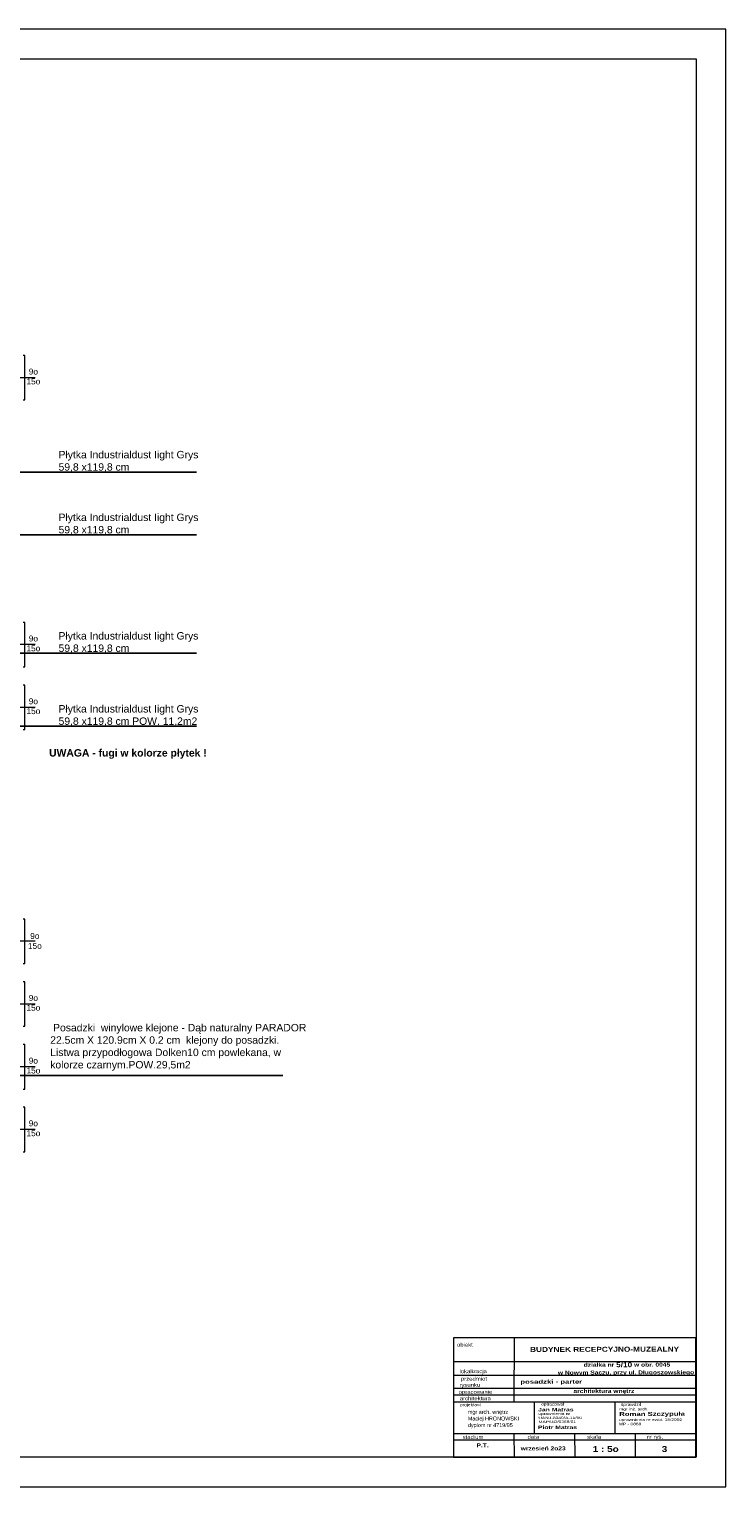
# Model space of a CAD drawing. Header units: millimetres. Extents: x -9038497 to 54128, y -10570064 to 59476.
# Tile 47 of 135: x 36347 to 37756, y 20050 to 22998. Entities that reach past the tile are written whole.
import ezdxf
from ezdxf import colors
from ezdxf.entities.mleader import LeaderData, LeaderLine
from ezdxf.math import Vec2, Vec3

# ---------------------------------------------------------------- set-up
doc = ezdxf.new("R2010")
doc.units = ezdxf.units.MM
doc.header["$LTSCALE"] = 0.8
for name, color, linetype, lineweight in [('0 proj_widok widok widok', 7, 'Continuous', 0), ('OPIS', 122, 'Continuous', 18), ('proj_opis 0.30', 120, 'Continuous', 30), ('SCIANY', 1, 'Continuous', 30)]:
    doc.layers.add(name, color=color, linetype=linetype, lineweight=lineweight)
doc.layers.add('1', color=7, linetype='Continuous')
doc.layers.add('STOLARKA', color=4, linetype='Continuous')
doc.styles.add('arial', font='arial.ttf', dxfattribs={"height": 14})
doc.styles.add('ARIAL_CE', font='arial.ttf', dxfattribs={"height": 15})
doc.styles.add('ARIAL_WYM50', font='arial.ttf', dxfattribs={"height": 15})
doc.styles.add('courier', font='stylu.ttf')
doc.styles.get("Standard").update_dxf_attribs({"font": 'g12f13.shx', "width": 0.8, "height": 10})
doc.styles.add('WYMIAR-50', font='ARIALN.TTF', dxfattribs={"height": 10})

# ---------------------------------------------------------------- blocks, each defined once
blk = doc.blocks.new('G$C772A7A8F')
at = {"layer": 'STOLARKA', "color": 5, "lineweight": 0}
blk.add_line((100, 45), (0, 45), dxfattribs=at)
for points in [[(24, 0), (21, 0), (21, 90), (24, 90)], [(76, 0), (79, 0), (79, 90), (76, 90)]]:
    blk.add_lwpolyline(points, dxfattribs=at)
for points in [[(56, 89.5), (56, 83.5), (50, 83.5), (50, 89.5)], [(56, 83.5), (56, 6.5), (50, 6.5), (50, 83.5)], [(56, 0.5), (56, 6.5), (50, 6.5), (50, 0.5)]]:
    blk.add_lwpolyline(points, close=True, dxfattribs=at)
blk = doc.blocks.new('G$CC161A1DE')
at = {"layer": 'OPIS', "width": 743.088, "attachment_point": 1, "rotation": 0.15445, "style": 'courier'}
for s, insert, char_height in [('{\\W1.4;\\fArial|b0|i0|c238|p34;\\H0.555556x;mgr inż. arch.\\P\\fArial|b1|i0|c238|p34;\\H1.599999x;Roman Szczypuła}', (0.9, 70.4), 18), ('{\\fArial|b0|i0|c238|p34;\\W1.4;uprawnienia nr ewid. 18/2002}', (0, 27.2), 10), ('{\\fArial|b0|i0|c238|p34;\\W1.4;MP - 0868}', (0, 10.1), 10)]:
    blk.add_mtext(s, dxfattribs=dict(at, insert=insert, char_height=char_height))
blk = doc.blocks.new('G$C0830A37A')
at = {"layer": 'OPIS', "width": 743.088, "attachment_point": 1, "rotation": 0.15445, "style": 'courier'}
for s, insert, char_height in [('{\\W1.4;\\fArial|b1|i0|c238|p34;Jan Matras}', (0, 61.1), 14), ('{\\fArial|b0|i0|c238|p34;\\W1.4;uprawnienia nr\\PUAN.I-8340/A-11/90}', (0.9, 42.6), 10), ('{\\fArial|b0|i0|c238|p34;\\W1.4;MAP/BO/0368/01}', (1.1, 10.2), 10)]:
    blk.add_mtext(s, dxfattribs=dict(at, insert=insert, char_height=char_height))

msp = doc.modelspace()

# ---------------------------------------------------------------- linework, layer by layer
at = {"lineweight": 0, "ltscale": 40}
for p, q in [((37368.62, 20220.71), (37368.62, 20157.24)), ((37532.07, 20221.04), (37532.07, 20157.57))]:
    msp.add_line(p, q, dxfattribs=at)
at = {"layer": '0 proj_widok widok widok', "lineweight": 0}
for points in [[(33556.43, 20050.02), (37756.43, 20050.02), (37756.43, 22998.02), (33556.43, 22998.02)], [(33556.43, 20050.02), (37756.43, 20050.02), (37756.43, 22998.02), (33556.43, 22998.02)], [(33876.43, 22938.02), (37696.43, 22938.02), (37696.43, 20110.02), (33876.43, 20110.02)]]:
    msp.add_lwpolyline(points, close=True, dxfattribs=at)
at = {"layer": 'OPIS'}
for p, q in [((37327.77, 20351.07), (37327.6, 20221.04)), ((37695.18, 20302.62), (37205.2, 20302.62)), ((37695.33, 20302.62), (37205.35, 20302.62)), ((37695.41, 20275), (37205.43, 20275)), ((37695.48, 20249.17), (37205.5, 20249.17)), ((37695.52, 20235.13), (37205.54, 20235.13)), ((37695.55, 20221.04), (37205.15, 20221.04)), ((37695.69, 20157.57), (37205.71, 20157.57)), ((37695.72, 20144.66), (37205.74, 20144.66)), ((37327.73, 20157.57), (37327.85, 20110.21)), ((37450.21, 20157.24), (37450.51, 20110.54)), ((37573.03, 20158.57), (37573.16, 20111.2))]:
    msp.add_line(p, q, dxfattribs=at)
msp.add_lwpolyline([(37205.2, 20110.21), (37695.81, 20110.21), (37695.71, 20351.07), (37205.1, 20351.07)], close=True, dxfattribs=at)

# ---------------------------------------------------------------- block references
at = {"lineweight": 0, "ltscale": 40}
for p in [(36258.83, 22248.12), (36258.83, 21708.26), (36258.83, 21581.33), (36258.83, 21108.26), (36258.83, 20981.43), (36258.83, 20854.59), (36258.83, 20727.76)]:
    msp.add_blockref('G$C772A7A8F', p, dxfattribs=at)
at = {"color": 1, "lineweight": 0, "ltscale": 40, "xscale": 0.5, "yscale": 0.5, "zscale": 0.5}
for name, p in [('G$C0830A37A', (37376.68, 20179.02)), ('G$CC161A1DE', (37540.15, 20174.52))]:
    msp.add_blockref(name, p, dxfattribs=at)

# ---------------------------------------------------------------- texts
at = {"layer": '0 proj_widok widok widok', "lineweight": 0, "insert": (36387.13, 21541.95), "char_height": 15, "attachment_point": 1, "style": 'WYMIAR-50'}
msp.add_mtext_dynamic_manual_height_columns('{\\fArial Unicode MS|b1|i0|c238|p34;UWAGA - fugi w kolorze płytek !}', width=746.5531, gutter_width=50, heights=[0], dxfattribs=at)
at = {"layer": '1', "insert": (37552.55, 20288.45), "char_height": 8, "width": 442.3872, "attachment_point": 5, "rotation": 0.15445, "style": 'ARIAL_WYM50'}
msp.add_mtext('\\A1;{\\fArial|b1|i0|c238|p34;\\W1.2;  działka nr \\H1.25x;5/10\\H0.8x; w obr. 0045\\P w Nowym Saczu, przy ul. Długoszowskiego }', dxfattribs=at)
at = {"layer": 'OPIS', "rotation": 0.15445}
for s, insert, char_height, width, attachment_point, style in [('\\pi-120,l200.00024,t200.00024;9o\\P15o', (36315.26, 22295.38), 12, 1777.5174, 5, 'ARIAL_CE'), ('\\pi-120,l200.00024,t200.00024;9o\\P15o', (36315.26, 21755.52), 12, 1777.5174, 5, 'ARIAL_CE'), ('\\pi-120,l200.00024,t200.00024;9o\\P15o', (36315.26, 21628.59), 12, 1777.5174, 5, 'ARIAL_CE'), ('\\pi-120,l200.00024,t200.00024;9o\\P15o', (36318.24, 21153.81), 12, 1777.5174, 5, 'ARIAL_CE'), ('\\pi-120,l200.00024,t200.00024;9o\\P15o', (36315.26, 21028.68), 12, 1777.5174, 5, 'ARIAL_CE'), ('\\pi-120,l200.00024,t200.00024;9o\\P15o', (36315.26, 20901.85), 12, 1777.5174, 5, 'ARIAL_CE'), ('\\pi-120,l200.00024,t200.00024;9o\\P15o', (36315.26, 20775.02), 12, 1777.5174, 5, 'ARIAL_CE'), ('{\\fEuphemia|b0|i0|c0|p34;\\W1.2;obiekt}', (37228.38, 20337.38), 7.5, 355.5035, 5, 'ARIAL_WYM50'), ('{\\fArial|b1|i0|c238|p34;\\W1.2; BUDYNEK RECEPCYJNO-MUZEALNY}', (37508.69, 20328.15), 10, 388.7918, 5, 'ARIAL_WYM50'), ('{\\fEuphemia|b0|i0|c0|p34;\\W1.2;lokalizacja}', (37245.16, 20282.57), 7.5, 355.5035, 5, 'ARIAL_WYM50'), ('{\\fEuphemia|b0|i0|c0|p34;\\W1.2;     przedmiot\\Prysunku}', (37238.43, 20261.16), 7.5, 355.5035, 5, 'ARIAL_WYM50'), ('{\\fArial|b1|i0|c238|p34;\\W1.4;\\C0; posadzki - parter}', (37336.26, 20266.53), 8, 367.9618, 1, 'arial'), ('{\\fEuphemia|b0|i0|c0|p34;\\W1.2;opracowanie}', (37249.86, 20240.78), 7.5, 355.5035, 5, 'ARIAL_WYM50'), ('{\\fEuphemia|b0|i0|c0|p34;\\W1.2;architektura}', (37249.52, 20228.95), 7.5, 355.5035, 5, 'ARIAL_WYM50'), ('{\\fArial|b1|i0|c238|p34;\\W1.2;architektura wnętrz}', (37509.68, 20242.65), 8, 355.5035, 5, 'ARIAL_WYM50'), ('{\\W1.2;\\FEuphemia|c0;projektant}', (37239.55, 20215.26), 6, 355.5035, 5, 'ARIAL_WYM50'), ('{\\W1.2;\\FEuphemia|c0;optracował}', (37406.05, 20216.5), 6, 355.5035, 5, 'ARIAL_WYM50'), ('{\\W1.2;\\FEuphemia|c0;sprawdził}', (37564.31, 20215.78), 6, 355.5035, 5, 'ARIAL_WYM50'), ('{\\W1.4;\\fArial|b1|i0|c238|p34;Piotr Matras}', (37376.23, 20173.78), 7, 371.5441, 1, 'courier'), ('{\\fEuphemia|b0|i0|c0|p34;\\W1.2;stadium}', (37244.88, 20150.63), 7.5, 355.5035, 5, 'ARIAL_WYM50'), ('{\\W1.2;\\fArial|b1|i0|c238|p34;P.T.}', (37264.11, 20133.99), 8, 355.5035, 5, 'ARIAL_WYM50'), ('{\\fEuphemia|b0|i0|c0|p34;\\W1.2;data}', (37366.9, 20150.96), 7.5, 355.5035, 5, 'ARIAL_WYM50'), ('{\\fEuphemia|b0|i0|c0|p34;\\W1.2;skala}', (37489.87, 20150.96), 7.5, 355.5035, 5, 'ARIAL_WYM50'), ('{\\fEuphemia|b0|i0|c0|p34;\\W1.2;nr rys.}', (37612.72, 20150.04), 7.5, 355.5035, 5, 'ARIAL_WYM50'), ('{\\W1.2;\\fArial|b1|i0|c238|p34;wrzesień 2o23}', (37386.76, 20127.7), 8, 355.5035, 5, 'ARIAL_WYM50'), ('{\\W1.2;\\fArial|b1|i0|c238|p34;\\C0;1 : 5o}', (37487.05, 20132.41), 12, 367.9618, 1, 'arial'), ('{\\fArial|b1|i0|c238|p34;\\W1.2;\\C0;3}', (37626.7, 20132.41), 12, 367.9618, 1, 'arial')]:
    msp.add_mtext(s, dxfattribs=dict(at, insert=insert, char_height=char_height, width=width, attachment_point=attachment_point, style=style))
at = {"layer": 'proj_opis 0.30', "insert": (37231.37, 20205.56), "char_height": 8, "width": 227.9988, "attachment_point": 1, "style": 'WYMIAR-50'}
msp.add_mtext(' mgr arch. wnętrz\\P Maciej HRONOWSKI\\P dyplom nr 4719/95', dxfattribs=at)
at = {"layer": 'SCIANY', "color": 251, "ltscale": 40, "char_height": 15, "attachment_point": 1, "style": 'ARIAL_WYM50'}
for s, insert, width in [('\\A1;{\\C0;Płytka Industrialdust Iight Grys\\P59,8 x119,8 cm}', (36406.21, 22145.1), 415.259), ('\\A1;{\\C0;Płytka Industrialdust Iight Grys\\P59,8 x119,8 cm}', (36406.21, 22018.23), 415.259), ('\\A1;{\\C0;Płytka Industrialdust Iight Grys\\P59,8 x119,8 cm}', (36406.21, 21778.61), 415.259), ('\\A1;{\\C0;Płytka Industrialdust Iight Grys\\P59,8 x119,8 cm POW. 11,2m2}', (36406.21, 21631.04), 415.259), ('\\A1;{\\C0; Posadzki  winylowe klejone - Dąb naturalny PARADOR  22.5cm X 120.9cm X 0.2 cm  klejony do posadzki.\\PListwa przypodłogowa Dolken10 cm powlekana, w kolorze czarnym.POW.29,5m2}', (36389.37, 20986.21), 534.3641)]:
    msp.add_mtext(s, dxfattribs=dict(at, insert=insert, width=width))

# ---------------------------------------------------------------- leaders
at = {"layer": '0 proj_widok widok widok', "lineweight": 0}
ml = msp.add_multileader_mtext('Standard', dxfattribs=at)
ml.set_content('', color=256)
ml.set_leader_properties()
ml.build(insert=Vec2(0, 0))
ml.multileader.update_dxf_attribs({"text_right_attachment_type": 6, "dogleg_length": 0.36})
ctx = ml.context
ctx.base_point, ctx.plane_origin = Vec3(36685.43, 22102.31), Vec3(36141.55, 22102.31)
ctx.right_attachment = 6
notes = []
notes.append((ctx, [(0, (1, 1, 0), (36685.07, 22102.31), (1, 0), 0.36, [(0, [(36141.55, 22102.31)], 0, [])])]))
ctx.mtext.insert, ctx.mtext.flow_direction = Vec3(36687.43, 22104.31), 5
ml = msp.add_multileader_mtext('Standard', dxfattribs=at)
ml.set_content('', color=256)
ml.set_leader_properties()
ml.build(insert=Vec2(0, 0))
ml.multileader.update_dxf_attribs({"text_right_attachment_type": 6, "dogleg_length": 0.36})
ctx = ml.context
ctx.base_point, ctx.plane_origin = Vec3(36685.43, 21975.44), Vec3(36141.55, 21975.44)
ctx.right_attachment = 6
notes.append((ctx, [(0, (1, 1, 0), (36685.07, 21975.44), (1, 0), 0.36, [(0, [(35913.13, 21975.44)], 0, [])])]))
ctx.mtext.insert, ctx.mtext.flow_direction = Vec3(36687.43, 21977.44), 5
ml = msp.add_multileader_mtext('Standard', dxfattribs=at)
ml.set_content('', color=256)
ml.set_leader_properties()
ml.build(insert=Vec2(0, 0))
ml.multileader.update_dxf_attribs({"text_right_attachment_type": 6, "dogleg_length": 0.36})
ctx = ml.context
ctx.base_point, ctx.plane_origin = Vec3(36685.43, 21735.82), Vec3(36141.55, 21735.82)
ctx.right_attachment = 6
notes.append((ctx, [(0, (1, 1, 0), (36685.07, 21735.82), (1, 0), 0.36, [(0, [(36141.55, 21735.82)], 0, [])])]))
ctx.mtext.insert, ctx.mtext.flow_direction = Vec3(36687.43, 21737.82), 5
ml = msp.add_multileader_mtext('Standard', dxfattribs=at)
ml.set_content('', color=256)
ml.set_leader_properties()
ml.build(insert=Vec2(0, 0))
ml.multileader.update_dxf_attribs({"text_right_attachment_type": 6, "dogleg_length": 0.36})
ctx = ml.context
ctx.base_point, ctx.plane_origin = Vec3(36685.43, 21588.25), Vec3(36141.55, 21588.25)
ctx.right_attachment = 6
notes.append((ctx, [(0, (1, 1, 0), (36685.07, 21588.25), (1, 0), 0.36, [(0, [(36141.55, 21588.25)], 0, [])])]))
ctx.mtext.insert, ctx.mtext.flow_direction = Vec3(36687.43, 21590.25), 5
ml = msp.add_multileader_mtext('Standard', dxfattribs=at)
ml.set_content('', color=256)
ml.set_leader_properties()
ml.build(insert=Vec2(0, 0))
ml.multileader.update_dxf_attribs({"text_right_attachment_type": 6, "dogleg_length": 0.36})
ctx = ml.context
ctx.base_point, ctx.plane_origin = Vec3(36860.21, 20882.2), Vec3(36197.59, 20882.2)
ctx.right_attachment = 6
notes.append((ctx, [(0, (1, 1, 0), (36743.28, 20882.2), (1, 0), 116.93, [(0, [(36197.59, 20882.2)], 0, [])])]))
ctx.mtext.insert, ctx.mtext.flow_direction = Vec3(36862.21, 20884.2), 5
for ctx, leaders in notes:
    for number, flags, end, landing, length, lines in leaders:
        leader = LeaderData()
        leader.index, (leader.has_last_leader_line, leader.has_dogleg_vector, leader.attachment_direction) = number, flags
        leader.last_leader_point, leader.dogleg_vector, leader.dogleg_length = Vec3(end), Vec3(landing), length
        for number, points, colour, breaks in lines:
            line = LeaderLine()
            line.index, line.vertices, line.color, line.breaks = number, Vec3.list(points), colors.encode_raw_color(colour), breaks
            leader.lines.append(line)
        ctx.leaders.append(leader)

doc.saveas('drawing.dxf')
